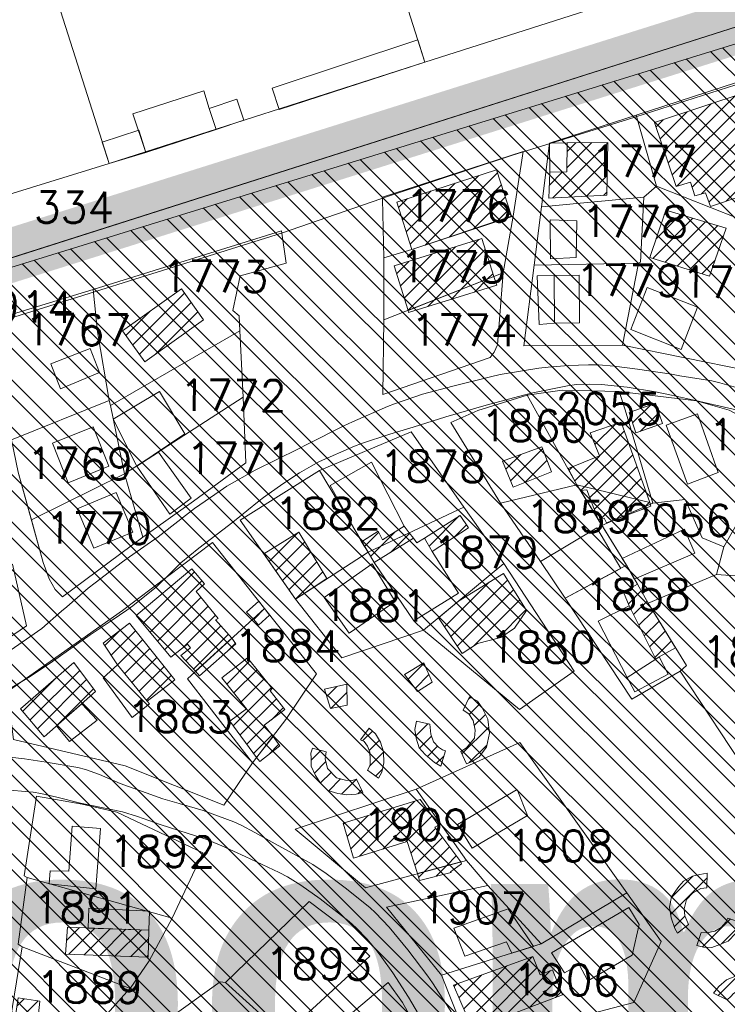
# Model space of a CAD drawing. Header units: metres. Extents: x 578835 to 593571, y 248557 to 255108.
# Tile 219 of 251: x 589873 to 589952, y 254266 to 254376. Entities that reach past the tile are written whole.
import ezdxf

# ---------------------------------------------------------------- set-up
doc = ezdxf.new("R2010")
doc.units = ezdxf.units.M
doc.linetypes.add('CACHEX2', pattern=[0.75, 0.5, -0.25])
doc.linetypes.add('SOLID_LINE', pattern=[0])
for name, color, linetype, lineweight in [('Cad-BATIMENT_BATI_LEGER13', 7, 'SOLID_LINE', 0), ('Cad-BATIMENT_BATI_PRIVE12', 7, 'SOLID_LINE', 0), ('Cad-BATIMENT_BATI_PRIVE12_HACH', 7, 'SOLID_LINE', 0), ('Cad-PARCELLAIRE_PARCELLE1', 250, 'SOLID_LINE', 0), ('Cad-PARCELLAIRE_PARCELLE1_', 250, 'SOLID_LINE', 0), ('Cad-RESEAU_ROUT_LIMITE_DE_VOIE_P23', 8, 'SOLID_LINE', 0), ('Cad-TOPONYMIE_NUMERO_DE_PARCELL182', 250, 'SOLID_LINE', 0), ('PLU', 7, 'CACHEX2', 5), ('Zoom_Bâti hachures', 250, 'Continuous', 5)]:
    doc.layers.add(name, color=color, linetype=linetype, lineweight=lineweight)
doc.layers.add('PLU nom', color=7, linetype='Continuous')
doc.styles.get("Standard").update_dxf_attribs({"font": 'arialbd_0.ttf', "height": 50})
doc.styles.add('TEXTSTYLE_45_11', font='txt.shx', dxfattribs={"oblique": 50})

msp = doc.modelspace()

# ---------------------------------------------------------------- hatches: boundary and pattern name
at = {"layer": 'Cad-BATIMENT_BATI_PRIVE12_HACH', "ltscale": 0.4}
h = msp.add_hatch(dxfattribs=at)
h.set_pattern_fill('ANSI31', color=256, scale=0.4, style=0)
h.paths.add_polyline_path([(589957.47, 254357.87), (589954.04, 254368.17), (589943.7, 254364.73), (589946.11, 254357.58), (589947.72, 254358.05), (589948.18, 254356.53), (589949.39, 254356.85), (589949.93, 254355.34)])
h = msp.add_hatch(dxfattribs=at)
h.set_pattern_fill('ANSI31', color=256, scale=0.4, style=0)
h.paths.add_polyline_path([(589938.37, 254356.59), (589938.45, 254362.5), (589933.92, 254362.45), (589933.86, 254359.21), (589931.97, 254359.17), (589931.88, 254356.27)])
h = msp.add_hatch(dxfattribs=at)
h.set_pattern_fill('ANSI31', color=256, scale=0.4, style=0)
h.paths.add_polyline_path([(589914.86, 254355.83), (589916.55, 254350.51), (589927.69, 254354.24), (589926.01, 254359.45)])
h = msp.add_hatch(dxfattribs=at)
h.set_pattern_fill('ANSI31', color=256, scale=0.4, style=0)
h.paths.add_polyline_path([(589949.85, 254347.53), (589951.7, 254352.92), (589944.94, 254354.91), (589943.15, 254349.63)])
h = msp.add_hatch(dxfattribs=at)
h.set_pattern_fill('ANSI31', color=256, scale=0.4, style=0)
h.paths.add_polyline_path([(589925.7, 254347.49), (589924.36, 254351.73), (589914.56, 254348.67), (589916.14, 254343.67)])
h = msp.add_hatch(dxfattribs=at)
h.set_pattern_fill('ANSI31', color=256, scale=0.4, style=0)
h.paths.add_polyline_path([(589926.04, 254346.51), (589925.7, 254347.49), (589916.14, 254343.67), (589916.16, 254343.45)])
h = msp.add_hatch(dxfattribs=at)
h.set_pattern_fill('ANSI31', color=256, scale=0.4, style=0)
h.paths.add_polyline_path([(589886.7, 254337.96), (589893.23, 254342.63), (589890.79, 254346.11), (589884.19, 254341.42)])
h = msp.add_hatch(dxfattribs=at)
h.set_pattern_fill('ANSI31', color=256, scale=0.4, style=0)
h.paths.add_polyline_path([(589940.84, 254332.27), (589941.61, 254329.99), (589944.57, 254331.03), (589943.8, 254333.3)])
h = msp.add_hatch(dxfattribs=at)
h.set_pattern_fill('ANSI31', color=256, scale=0.4, style=0)
h.paths.add_polyline_path([(589935, 254324.19), (589943.17, 254322.21), (589939.94, 254331.19), (589936.49, 254330.01), (589937.54, 254327.42), (589934.03, 254326.01)])
h = msp.add_hatch(dxfattribs=at)
h.set_pattern_fill('ANSI31', color=256, scale=0.4, style=0)
h.paths.add_polyline_path([(589932.17, 254325.63), (589931.1, 254328.44), (589926.7, 254326.84), (589927.86, 254323.93)])
h = msp.add_hatch(dxfattribs=at)
h.set_pattern_fill('ANSI31', color=256, scale=0.4, style=0)
h.paths.add_polyline_path([(589943.28, 254321.78), (589943.17, 254322.21), (589935, 254324.19), (589935.39, 254323.56), (589936.13, 254323.63), (589937.4, 254320.28), (589938.05, 254320.44), (589938.33, 254319.91)])
h = msp.add_hatch(dxfattribs=at)
h.set_pattern_fill('ANSI31', color=256, scale=0.4, style=0)
h.paths.add_polyline_path([(589917.96, 254318.19), (589918.83, 254316.7), (589922.89, 254319.38), (589921.95, 254320.76)])
h = msp.add_hatch(dxfattribs=at)
h.set_pattern_fill('ANSI31', color=256, scale=0.4, style=0)
h.paths.add_polyline_path([(589911.66, 254316.65), (589916.26, 254318.82), (589915.7, 254319.56), (589913.27, 254318.02), (589912.78, 254318.98), (589910.91, 254317.81)])
h = msp.add_hatch(dxfattribs=at)
h.set_pattern_fill('ANSI31', color=256, scale=0.4, style=0)
h.paths.add_polyline_path([(589903.89, 254318.89), (589899.98, 254316.45), (589903.53, 254311.39), (589907.05, 254313.7)])
h = msp.add_hatch(dxfattribs=at)
h.set_pattern_fill('ANSI31', color=256, scale=0.4, style=0)
h.paths.add_polyline_path([(589912.34, 254315.48), (589916.73, 254318.19), (589916.26, 254318.82), (589911.66, 254316.65)])
h = msp.add_hatch(dxfattribs=at)
h.set_pattern_fill('ANSI31', color=256, scale=0.4, style=0)
h.paths.add_polyline_path([(589892.35, 254303.32), (589896.41, 254307.01), (589894.59, 254309.08), (589894.9, 254309.22), (589892.41, 254312.24), (589893.34, 254313.1), (589891.95, 254314.77), (589885.72, 254309.56), (589889.58, 254304.87), (589891.44, 254306.36), (589891.8, 254305.94), (589890.72, 254305.07)])
h = msp.add_hatch(dxfattribs=at)
h.set_pattern_fill('ANSI31', color=256, scale=0.4, style=0)
h.paths.add_polyline_path([(589929.36, 254310.12), (589926.78, 254314.25), (589921.77, 254311.15), (589919.53, 254309.29), (589922.18, 254305.28), (589923.9, 254306.43), (589926.48, 254307.09), (589928.04, 254308.12)])
h = msp.add_hatch(dxfattribs=at)
h.set_pattern_fill('ANSI31', color=256, scale=0.4, style=0)
h.paths.add_polyline_path([(589946.02, 254305.95), (589942.97, 254310.94), (589941.79, 254313.06), (589940.22, 254312.16), (589940.85, 254310.65), (589943.83, 254304.65), (589944.22, 254304.91)])
h = msp.add_hatch(dxfattribs=at)
h.set_pattern_fill('ANSI31', color=256, scale=0.4, style=0)
h.paths.add_polyline_path([(589884.97, 254308.71), (589882.03, 254306.46), (589883.64, 254304.03), (589886.95, 254299.96), (589890.04, 254302.34)])
h = msp.add_hatch(dxfattribs=at)
h.set_pattern_fill('ANSI31', color=256, scale=0.4, style=0)
h.paths.add_polyline_path([(589892.35, 254303.32), (589892.81, 254302.79), (589896.87, 254306.37), (589896.41, 254307.01)])
h = msp.add_hatch(dxfattribs=at)
h.set_pattern_fill('ANSI31', color=256, scale=0.4, style=0)
h.paths.add_polyline_path([(589899.18, 254293.64), (589901.05, 254296.02), (589900.03, 254297.28), (589902.35, 254299.03), (589900.69, 254301.12), (589900.92, 254301.37), (589898.16, 254304.81), (589895.3, 254302.57), (589898.07, 254299.11), (589896.2, 254297.73)])
h = msp.add_hatch(dxfattribs=at)
h.set_pattern_fill('ANSI31', color=256, scale=0.4, style=0)
h.paths.add_polyline_path([(589878.75, 254304.29), (589872.76, 254299.1), (589875.41, 254295.98), (589881.17, 254301.03)])
h = msp.add_hatch(dxfattribs=at)
h.set_pattern_fill('ANSI31', color=256, scale=0.4, style=0)
h.paths.add_polyline_path([(589917.9, 254304.25), (589915.71, 254302.95), (589917.18, 254301.06), (589918.82, 254302.1)])
h = msp.add_hatch(dxfattribs=at)
h.set_pattern_fill('ANSI31', color=256, scale=0.4, style=0)
h.paths.add_polyline_path([(589909.32, 254299.51), (589909.29, 254301.85), (589906.78, 254301.31), (589907.45, 254299.13)])
h = msp.add_hatch(dxfattribs=at)
h.set_pattern_fill('ANSI31', color=256, scale=0.4, style=0)
h.paths.add_polyline_path([(589923, 254300.44), (589922.3, 254298.94), (589922.92, 254298.54), (589923.39, 254297.81), (589923.64, 254296.71), (589923.56, 254295.81), (589922.66, 254294.73), (589922.03, 254294.34), (589922.65, 254292.94), (589923.28, 254293.22), (589924.06, 254293.73), (589924.88, 254294.8), (589925.24, 254296.4), (589925.03, 254297.94), (589924.42, 254299.22), (589923.87, 254299.96)])
h = msp.add_hatch(dxfattribs=at)
h.set_pattern_fill('ANSI31', color=256, scale=0.4, style=0)
h.paths.add_polyline_path([(589918.56, 254297.39), (589917.06, 254297.71), (589916.88, 254296.81), (589917.04, 254295.82), (589917.38, 254294.73), (589918.03, 254294), (589919.09, 254293.09), (589919.78, 254292.7), (589920.3, 254294.42), (589919.96, 254294.5), (589919.52, 254294.8), (589918.98, 254295.42), (589918.65, 254296.28)])
h = msp.add_hatch(dxfattribs=at)
h.set_pattern_fill('ANSI31', color=256, scale=0.4, style=0)
h.paths.add_polyline_path([(589899.18, 254293.64), (589899.55, 254293.22), (589901.79, 254294.97), (589901.05, 254296.02)])
h = msp.add_hatch(dxfattribs=at)
h.set_pattern_fill('ANSI31', color=256, scale=0.4, style=0)
h.paths.add_polyline_path([(589911.77, 254296.93), (589910.8, 254295.62), (589911.23, 254295.44), (589911.6, 254294.91), (589911.83, 254294.26), (589911.89, 254293.49), (589911.87, 254292.81), (589911.58, 254292.23), (589912.81, 254291.34), (589913.17, 254292.03), (589913.4, 254293.06), (589913.38, 254294.28), (589913.05, 254295.37), (589912.47, 254296.32)])
h = msp.add_hatch(dxfattribs=at)
h.set_pattern_fill('ANSI31', color=256, scale=0.4, style=0)
h.paths.add_polyline_path([(589906.96, 254294.29), (589905.44, 254294.72), (589905.24, 254294.15), (589905.29, 254293.6), (589905.28, 254292.7), (589905.78, 254291.63), (589906.34, 254290.79), (589907.16, 254289.96), (589908.26, 254289.62), (589909.26, 254289.47), (589910.33, 254289.56), (589911.06, 254289.74), (589910.35, 254291.24), (589909.87, 254291.08), (589909.12, 254291.14), (589908.11, 254291.38), (589907.11, 254292.42), (589906.86, 254293.51)])
h = msp.add_hatch(dxfattribs=at)
h.set_pattern_fill('ANSI31', color=256, scale=0.4, style=0)
h.paths.add_polyline_path([(589917.46, 254288.94), (589908.87, 254286.32), (589910.03, 254282.4), (589916.04, 254284.25), (589917.17, 254280.66), (589922.01, 254281.97), (589919.13, 254285.85), (589919.52, 254286.1)])
h = msp.add_hatch(dxfattribs=at)
h.set_pattern_fill('ANSI31', color=256, scale=0.4, style=0)
h.paths.add_polyline_path([(589922.01, 254281.97), (589917.17, 254280.66), (589917.4, 254279.9), (589920.96, 254280.77), (589920.87, 254280.87), (589922.11, 254281.76)])
h = msp.add_hatch(dxfattribs=at)
h.set_pattern_fill('ANSI31', color=256, scale=0.4, style=0)
h.paths.add_polyline_path([(589946.25, 254273.98), (589947.49, 254274.98), (589947.29, 254275.41), (589947.07, 254275.95), (589947.01, 254276.72), (589947.26, 254277.75), (589947.94, 254278.47), (589948.88, 254279), (589949.53, 254279.06), (589949.56, 254280.73), (589948.75, 254280.55), (589947.94, 254280.36), (589946.91, 254279.83), (589946.39, 254279.23), (589945.58, 254278.05), (589945.35, 254276.91), (589945.54, 254275.7), (589945.97, 254274.51)])
h = msp.add_hatch(dxfattribs=at)
h.set_pattern_fill('ANSI31', color=256, scale=0.4, style=0)
h.paths.add_polyline_path([(589953.49, 254275.15), (589951.88, 254275.69), (589951.67, 254275.22), (589951.14, 254274.62), (589950.43, 254274.22), (589949.54, 254274.04), (589948.89, 254274.09), (589948.43, 254272.61), (589949.18, 254272.44), (589950.09, 254272.41), (589950.98, 254272.71), (589951.93, 254273.12), (589952.77, 254273.98)])
h = msp.add_hatch(dxfattribs=at)
h.set_pattern_fill('ANSI31', color=256, scale=0.4, style=0)
h.paths.add_polyline_path([(589887.05, 254271.32), (589887.14, 254274.34), (589878.04, 254274.68), (589877.8, 254271.65)])
h = msp.add_hatch(dxfattribs=at)
h.set_pattern_fill('ANSI31', color=256, scale=0.4, style=0)
h.paths.add_polyline_path([(589921.19, 254268.19), (589923.34, 254263.24), (589933.41, 254267.1), (589932.26, 254269.9), (589930.91, 254269.34), (589930.07, 254271.39)])
h = msp.add_hatch(dxfattribs=at)
h.set_pattern_fill('ANSI31', color=256, scale=0.4, style=0)
h.paths.add_polyline_path([(589950.28, 254267.3), (589951.82, 254266.54), (589952.21, 254266.91), (589952.51, 254267.26), (589953.22, 254267.66), (589953.96, 254267.72), (589954.61, 254267.67), (589955.13, 254267.38), (589955.92, 254268.78), (589955.4, 254269.07), (589954.56, 254269.33), (589953.81, 254269.38), (589952.76, 254269.18), (589951.72, 254268.76), (589950.88, 254268.01)])
h = msp.add_hatch(dxfattribs=at)
h.set_pattern_fill('ANSI31', color=256, scale=0.4, style=0)
h.paths.add_polyline_path([(589873.73, 254257.38), (589874.54, 254262.46), (589874.95, 254266.39), (589872.53, 254266.75), (589871.16, 254257.6)])
at = {"layer": 'Zoom_Bâti hachures', "ltscale": 0.4}
h = msp.add_hatch(dxfattribs=at)
h.set_pattern_fill('ANSI32', color=256, scale=10, angle=90, style=0)
h.set_pattern_definition([(135, (0, 0), (-2.65165043, -2.65165043), []), (135, (1e-16, 1.7678), (-2.65165043, -2.65165043), [])])
h.paths.add_polyline_path([(589628.44, 254270.29), (589649.4, 254173.5), (589681.19, 254075.98), (590061.99, 254205.28), (590036.7, 254291.24), (590120.52, 254319.41), (590090.89, 254416.21), (589637.11, 254276.07)])

# ---------------------------------------------------------------- linework, layer by layer
at = {"layer": 'Cad-BATIMENT_BATI_LEGER13'}
for points in [[(589901.71, 254366.2), (589918, 254371.48), (589917.21, 254373.98), (589900.93, 254368.59), (589901.71, 254366.2), (589901.71, 254366.2)], [(589901.71, 254366.2), (589918, 254371.48), (589917.21, 254373.98), (589900.93, 254368.59), (589901.71, 254366.2), (589901.71, 254366.2)], [(589894.65, 254363.93), (589893.87, 254366.31), (589893.29, 254368.27), (589885.35, 254365.71), (589886.78, 254361.38), (589894.65, 254363.93), (589894.65, 254363.93)], [(589894.65, 254363.93), (589893.87, 254366.31), (589893.29, 254368.27), (589885.35, 254365.71), (589886.78, 254361.38), (589894.65, 254363.93), (589894.65, 254363.93)], [(589897.77, 254364.98), (589896.99, 254367.36), (589893.87, 254366.31), (589894.65, 254363.93), (589897.77, 254364.98), (589897.77, 254364.98)], [(589897.77, 254364.98), (589896.99, 254367.36), (589893.87, 254366.31), (589894.65, 254363.93), (589897.77, 254364.98), (589897.77, 254364.98)], [(589886.78, 254361.38), (589886, 254363.87), (589881.91, 254362.52), (589882.68, 254360.13), (589886.78, 254361.38), (589886.78, 254361.38)], [(589886.78, 254361.38), (589886, 254363.87), (589881.91, 254362.52), (589882.68, 254360.13), (589886.78, 254361.38), (589886.78, 254361.38)], [(589933.86, 254359.21), (589933.92, 254362.45), (589931.94, 254362.4), (589931.97, 254359.17), (589933.86, 254359.21), (589933.86, 254359.21)], [(589933.86, 254359.21), (589933.92, 254362.45), (589931.94, 254362.4), (589931.97, 254359.17), (589933.86, 254359.21), (589933.86, 254359.21)], [(589932.05, 254349.48), (589934.92, 254349.61), (589934.98, 254353.74), (589932.01, 254353.82), (589932.05, 254349.48), (589932.05, 254349.48)], [(589932.05, 254349.48), (589934.92, 254349.61), (589934.98, 254353.74), (589932.01, 254353.82), (589932.05, 254349.48), (589932.05, 254349.48)], [(589932.49, 254342.27), (589932.45, 254347.61), (589930.56, 254347.57), (589930.77, 254342.12), (589932.49, 254342.27), (589932.49, 254342.27)], [(589932.49, 254342.27), (589932.45, 254347.61), (589930.56, 254347.57), (589930.77, 254342.12), (589932.49, 254342.27), (589932.49, 254342.27)], [(589935.29, 254342.29), (589935.25, 254347.63), (589932.45, 254347.61), (589932.49, 254342.27), (589935.29, 254342.29), (589935.29, 254342.29)], [(589935.29, 254342.29), (589935.25, 254347.63), (589932.45, 254347.61), (589932.49, 254342.27), (589935.29, 254342.29), (589935.29, 254342.29)], [(589946.66, 254339.34), (589948.49, 254344.07), (589942.87, 254346.27), (589941.04, 254341.55), (589946.66, 254339.34), (589946.66, 254339.34)], [(589946.66, 254339.34), (589948.49, 254344.07), (589942.87, 254346.27), (589941.04, 254341.55), (589946.66, 254339.34), (589946.66, 254339.34)], [(589881.62, 254336.75), (589880.56, 254339.45), (589876.17, 254337.73), (589877.24, 254334.92), (589881.62, 254336.75), (589881.62, 254336.75)], [(589881.62, 254336.75), (589880.56, 254339.45), (589876.17, 254337.73), (589877.24, 254334.92), (589881.62, 254336.75), (589881.62, 254336.75)], [(589891.17, 254329.87), (589888.31, 254334.63), (589883.13, 254331.52), (589885.79, 254326.28), (589891.17, 254329.87), (589891.17, 254329.87)], [(589891.17, 254329.87), (589888.31, 254334.63), (589883.13, 254331.52), (589885.79, 254326.28), (589891.17, 254329.87), (589891.17, 254329.87)], [(589950.8, 254325.54), (589948.51, 254332.14), (589944.99, 254330.84), (589947.36, 254324.24), (589950.8, 254325.54), (589950.8, 254325.54)], [(589950.8, 254325.54), (589948.51, 254332.14), (589944.99, 254330.84), (589947.36, 254324.24), (589950.8, 254325.54), (589950.8, 254325.54)], [(589876.35, 254328.83), (589878.12, 254324.41), (589882.67, 254326.25), (589880.89, 254330.67), (589876.35, 254328.83), (589876.35, 254328.83)], [(589876.35, 254328.83), (589878.12, 254324.41), (589882.67, 254326.25), (589880.89, 254330.67), (589876.35, 254328.83), (589876.35, 254328.83)], [(589888.22, 254327.82), (589885.79, 254326.28), (589889.46, 254320.91), (589891.87, 254322.67), (589888.22, 254327.82), (589888.22, 254327.82)], [(589888.22, 254327.82), (589885.79, 254326.28), (589889.46, 254320.91), (589891.87, 254322.67), (589888.22, 254327.82), (589888.22, 254327.82)], [(589915.7, 254319.56), (589912.05, 254326.72), (589907.4, 254324.09), (589910.91, 254317.81), (589911.14, 254317.94), (589912.78, 254318.98), (589913.27, 254318.02), (589915.7, 254319.56), (589915.7, 254319.56)], [(589915.7, 254319.56), (589912.05, 254326.72), (589907.4, 254324.09), (589910.91, 254317.81), (589911.14, 254317.94), (589912.78, 254318.98), (589913.27, 254318.02), (589915.7, 254319.56), (589915.7, 254319.56)], [(589885.35, 254318.89), (589883.49, 254323.31), (589879.12, 254321.48), (589880.97, 254317.07), (589885.35, 254318.89), (589885.35, 254318.89)], [(589885.35, 254318.89), (589883.49, 254323.31), (589879.12, 254321.48), (589880.97, 254317.07), (589885.35, 254318.89), (589885.35, 254318.89)], [(589933.69, 254311.49), (589939.92, 254314.8), (589937.23, 254319.37), (589930.95, 254315.61), (589933.69, 254311.49), (589933.69, 254311.49)], [(589933.69, 254311.49), (589939.92, 254314.8), (589937.23, 254319.37), (589930.95, 254315.61), (589933.69, 254311.49), (589933.69, 254311.49)], [(589948.18, 254316.51), (589947.05, 254319.2), (589940.07, 254315.93), (589940.54, 254315.19), (589941.42, 254313.6), (589948.18, 254316.51), (589948.18, 254316.51)], [(589948.18, 254316.51), (589947.05, 254319.2), (589940.07, 254315.93), (589940.54, 254315.19), (589941.42, 254313.6), (589948.18, 254316.51), (589948.18, 254316.51)], [(589916.73, 254318.19), (589912.34, 254315.48), (589916.76, 254308.94), (589921.78, 254312.04), (589918.83, 254316.7), (589917.96, 254318.19), (589917.1, 254317.67), (589916.73, 254318.19), (589916.73, 254318.19)], [(589916.73, 254318.19), (589912.34, 254315.48), (589916.76, 254308.94), (589921.78, 254312.04), (589918.83, 254316.7), (589917.96, 254318.19), (589917.1, 254317.67), (589916.73, 254318.19), (589916.73, 254318.19)], [(589914.68, 254311.11), (589912.1, 254315.35), (589906.73, 254311.55), (589909.55, 254307.56), (589914.68, 254311.11), (589914.68, 254311.11)], [(589914.68, 254311.11), (589912.1, 254315.35), (589906.73, 254311.55), (589909.55, 254307.56), (589914.68, 254311.11), (589914.68, 254311.11)], [(589898.87, 254309.1), (589900.08, 254310.32), (589899.43, 254311.16), (589898.05, 254309.93), (589898.87, 254309.1), (589898.87, 254309.1)], [(589898.87, 254309.1), (589900.08, 254310.32), (589899.43, 254311.16), (589898.05, 254309.93), (589898.87, 254309.1), (589898.87, 254309.1)], [(589900.63, 254309.59), (589900.08, 254310.32), (589898.87, 254309.1), (589899.41, 254308.48), (589900.63, 254309.59), (589900.63, 254309.59)], [(589900.63, 254309.59), (589900.08, 254310.32), (589898.87, 254309.1), (589899.41, 254308.48), (589900.63, 254309.59), (589900.63, 254309.59)], [(589943.83, 254304.65), (589940.85, 254310.65), (589937.37, 254308.91), (589940.62, 254302.6), (589943.83, 254304.65), (589943.83, 254304.65)], [(589943.83, 254304.65), (589940.85, 254310.65), (589937.37, 254308.91), (589940.62, 254302.6), (589943.83, 254304.65), (589943.83, 254304.65)], [(589941.5, 254301.01), (589945.2, 254302.99), (589944.22, 254304.91), (589943.83, 254304.65), (589940.62, 254302.6), (589941.5, 254301.01), (589941.5, 254301.01)], [(589941.5, 254301.01), (589945.2, 254302.99), (589944.22, 254304.91), (589943.83, 254304.65), (589940.62, 254302.6), (589941.5, 254301.01), (589941.5, 254301.01)], [(589886.95, 254299.96), (589883.64, 254304.03), (589882.03, 254302.56), (589885.28, 254298.15), (589887.22, 254299.65), (589886.95, 254299.96), (589886.95, 254299.96)], [(589886.95, 254299.96), (589883.64, 254304.03), (589882.03, 254302.56), (589885.28, 254298.15), (589887.22, 254299.65), (589886.95, 254299.96), (589886.95, 254299.96)], [(589878.26, 254295.44), (589881.36, 254297.82), (589879.64, 254299.68), (589876.8, 254297.21), (589878.26, 254295.44), (589878.26, 254295.44)], [(589878.26, 254295.44), (589881.36, 254297.82), (589879.64, 254299.68), (589876.8, 254297.21), (589878.26, 254295.44), (589878.26, 254295.44)], [(589923.28, 254283.52), (589929.48, 254287.17), (589928.33, 254290.08), (589921.65, 254286.17), (589923.28, 254283.52), (589923.28, 254283.52)], [(589923.28, 254283.52), (589929.48, 254287.17), (589928.33, 254290.08), (589921.65, 254286.17), (589923.28, 254283.52), (589923.28, 254283.52)], [(589881.22, 254278.97), (589881.72, 254285.7), (589878.57, 254285.99), (589878.17, 254280.93), (589876.1, 254280.99), (589875.98, 254279.52), (589881.22, 254278.97), (589881.22, 254278.97)], [(589881.22, 254278.97), (589881.72, 254285.7), (589878.57, 254285.99), (589878.17, 254280.93), (589876.1, 254280.99), (589875.98, 254279.52), (589881.22, 254278.97), (589881.22, 254278.97)], [(589887.14, 254274.34), (589887.2, 254276.46), (589887.2, 254276.46), (589880.42, 254276.78), (589880.35, 254274.54), (589887.14, 254274.34), (589887.14, 254274.34)], [(589887.14, 254274.34), (589887.2, 254276.46), (589887.2, 254276.46), (589880.42, 254276.78), (589880.35, 254274.54), (589887.14, 254274.34), (589887.14, 254274.34)], [(589921.24, 254274.54), (589922.48, 254271.42), (589927.13, 254273.03), (589927.73, 254271.75), (589930.14, 254272.51), (589929.58, 254273.35), (589929.58, 254273.35), (589927.31, 254276.73), (589921.24, 254274.54), (589921.24, 254274.54)], [(589921.24, 254274.54), (589922.48, 254271.42), (589927.13, 254273.03), (589927.73, 254271.75), (589930.14, 254272.51), (589929.58, 254273.35), (589929.58, 254273.35), (589927.31, 254276.73), (589921.24, 254274.54), (589921.24, 254274.54)], [(589941.19, 254271.54), (589941.97, 254274.96), (589940.82, 254276.86), (589932.18, 254271.79), (589933.6, 254269.56), (589935.25, 254270.49), (589936.24, 254268.68), (589941.19, 254271.54), (589941.19, 254271.54)], [(589941.19, 254271.54), (589941.97, 254274.96), (589940.82, 254276.86), (589932.18, 254271.79), (589933.6, 254269.56), (589935.25, 254270.49), (589936.24, 254268.68), (589941.19, 254271.54), (589941.19, 254271.54)]]:
    msp.add_lwpolyline(points, close=True, dxfattribs=at)
at = {"layer": 'Cad-BATIMENT_BATI_PRIVE12'}
for points in [[(589957.47, 254357.87), (589954.04, 254368.17), (589943.7, 254364.73), (589946.11, 254357.58), (589947.72, 254358.05), (589948.18, 254356.53), (589949.39, 254356.85), (589949.93, 254355.34), (589957.47, 254357.87), (589957.47, 254357.87)], [(589938.37, 254356.59), (589938.45, 254362.5), (589933.92, 254362.45), (589933.86, 254359.21), (589931.97, 254359.17), (589931.88, 254356.27), (589938.37, 254356.59), (589938.37, 254356.59)], [(589914.86, 254355.83), (589916.55, 254350.51), (589927.69, 254354.24), (589926.01, 254359.45), (589914.86, 254355.83), (589914.86, 254355.83)], [(589949.85, 254347.53), (589951.7, 254352.92), (589944.94, 254354.91), (589943.15, 254349.63), (589949.85, 254347.53), (589949.85, 254347.53)], [(589925.7, 254347.49), (589924.36, 254351.73), (589914.56, 254348.67), (589916.14, 254343.67), (589925.7, 254347.49), (589925.7, 254347.49)], [(589926.04, 254346.51), (589925.7, 254347.49), (589916.14, 254343.67), (589916.16, 254343.45), (589926.04, 254346.51), (589926.04, 254346.51)], [(589886.7, 254337.96), (589893.23, 254342.63), (589890.79, 254346.11), (589884.19, 254341.42), (589886.7, 254337.96), (589886.7, 254337.96)], [(589940.84, 254332.27), (589941.61, 254329.99), (589944.57, 254331.03), (589943.8, 254333.3), (589940.84, 254332.27), (589940.84, 254332.27)], [(589935, 254324.19), (589943.17, 254322.21), (589939.94, 254331.19), (589936.49, 254330.01), (589937.54, 254327.42), (589934.03, 254326.01), (589935, 254324.19), (589935, 254324.19)], [(589932.17, 254325.63), (589931.1, 254328.44), (589926.7, 254326.84), (589927.86, 254323.93), (589932.17, 254325.63), (589932.17, 254325.63)], [(589943.28, 254321.78), (589943.17, 254322.21), (589935, 254324.19), (589935.39, 254323.56), (589936.13, 254323.63), (589937.4, 254320.28), (589938.05, 254320.44), (589938.33, 254319.91), (589943.28, 254321.78), (589943.28, 254321.78)], [(589917.96, 254318.19), (589918.83, 254316.7), (589922.89, 254319.38), (589921.95, 254320.76), (589917.96, 254318.19), (589917.96, 254318.19)], [(589911.66, 254316.65), (589916.26, 254318.82), (589915.7, 254319.56), (589913.27, 254318.02), (589912.78, 254318.98), (589910.91, 254317.81), (589911.66, 254316.65), (589911.66, 254316.65)], [(589903.89, 254318.89), (589899.98, 254316.45), (589903.53, 254311.39), (589907.05, 254313.7), (589903.89, 254318.89), (589903.89, 254318.89)], [(589912.34, 254315.48), (589916.73, 254318.19), (589916.26, 254318.82), (589911.66, 254316.65), (589912.34, 254315.48), (589912.34, 254315.48)], [(589892.35, 254303.32), (589896.41, 254307.01), (589894.59, 254309.08), (589894.9, 254309.22), (589892.41, 254312.24), (589893.34, 254313.1), (589891.95, 254314.77), (589885.72, 254309.56), (589889.58, 254304.87), (589891.44, 254306.36), (589891.8, 254305.94), (589890.72, 254305.07), (589892.35, 254303.32), (589892.35, 254303.32)], [(589929.36, 254310.12), (589926.78, 254314.25), (589921.77, 254311.15), (589919.53, 254309.29), (589922.18, 254305.28), (589923.9, 254306.43), (589926.48, 254307.09), (589928.04, 254308.12), (589929.36, 254310.12), (589929.36, 254310.12)], [(589946.02, 254305.95), (589942.97, 254310.94), (589941.79, 254313.06), (589940.22, 254312.16), (589940.85, 254310.65), (589943.83, 254304.65), (589944.22, 254304.91), (589946.02, 254305.95), (589946.02, 254305.95)], [(589884.97, 254308.71), (589884.97, 254308.71), (589882.03, 254306.46), (589883.64, 254304.03), (589886.95, 254299.96), (589890.04, 254302.34), (589884.97, 254308.71), (589884.97, 254308.71)], [(589892.35, 254303.32), (589892.81, 254302.79), (589896.87, 254306.37), (589896.41, 254307.01), (589892.35, 254303.32), (589892.35, 254303.32)], [(589899.18, 254293.64), (589901.05, 254296.02), (589900.03, 254297.28), (589902.35, 254299.03), (589900.69, 254301.12), (589900.92, 254301.37), (589898.16, 254304.81), (589895.3, 254302.57), (589898.07, 254299.11), (589896.2, 254297.73), (589899.18, 254293.64), (589899.18, 254293.64)], [(589878.75, 254304.29), (589878.75, 254304.29), (589872.76, 254299.1), (589875.41, 254295.98), (589881.17, 254301.03), (589878.75, 254304.29), (589878.75, 254304.29)], [(589917.9, 254304.25), (589915.71, 254302.95), (589917.18, 254301.06), (589918.82, 254302.1), (589917.9, 254304.25), (589917.9, 254304.25)], [(589909.32, 254299.51), (589909.29, 254301.85), (589906.78, 254301.31), (589907.45, 254299.13), (589909.32, 254299.51), (589909.32, 254299.51)], [(589923, 254300.44), (589922.3, 254298.94), (589922.92, 254298.54), (589923.39, 254297.81), (589923.64, 254296.71), (589923.56, 254295.81), (589922.66, 254294.73), (589922.03, 254294.34), (589922.65, 254292.94), (589923.28, 254293.22), (589924.06, 254293.73), (589924.88, 254294.8), (589925.24, 254296.4), (589925.03, 254297.94), (589924.42, 254299.22), (589923.87, 254299.96), (589923, 254300.44), (589923, 254300.44)], [(589918.56, 254297.39), (589917.06, 254297.71), (589916.88, 254296.81), (589917.04, 254295.82), (589917.38, 254294.73), (589918.03, 254294), (589919.09, 254293.09), (589919.78, 254292.7), (589920.3, 254294.42), (589919.96, 254294.5), (589919.52, 254294.8), (589918.98, 254295.42), (589918.65, 254296.28), (589918.56, 254297.39), (589918.56, 254297.39)], [(589899.18, 254293.64), (589899.55, 254293.22), (589901.79, 254294.97), (589901.05, 254296.02), (589899.18, 254293.64), (589899.18, 254293.64)], [(589911.77, 254296.93), (589910.8, 254295.62), (589911.23, 254295.44), (589911.6, 254294.91), (589911.83, 254294.26), (589911.89, 254293.49), (589911.87, 254292.81), (589911.58, 254292.23), (589912.81, 254291.34), (589913.17, 254292.03), (589913.4, 254293.06), (589913.38, 254294.28), (589913.05, 254295.37), (589912.47, 254296.32), (589911.77, 254296.93), (589911.77, 254296.93)], [(589906.96, 254294.29), (589905.44, 254294.72), (589905.24, 254294.15), (589905.29, 254293.6), (589905.28, 254292.7), (589905.78, 254291.63), (589906.34, 254290.79), (589907.16, 254289.96), (589908.26, 254289.62), (589909.26, 254289.47), (589910.33, 254289.56), (589911.06, 254289.74), (589910.35, 254291.24), (589909.87, 254291.08), (589909.12, 254291.14), (589908.11, 254291.38), (589907.11, 254292.42), (589906.86, 254293.51), (589906.96, 254294.29), (589906.96, 254294.29)], [(589917.46, 254288.94), (589908.87, 254286.32), (589910.03, 254282.4), (589916.04, 254284.25), (589917.17, 254280.66), (589922.01, 254281.97), (589922.01, 254281.97), (589922.01, 254281.97), (589919.13, 254285.85), (589919.52, 254286.1), (589917.46, 254288.94), (589917.46, 254288.94)], [(589922.01, 254281.97), (589917.17, 254280.66), (589917.4, 254279.9), (589917.4, 254279.9), (589917.4, 254279.9), (589917.4, 254279.9), (589920.96, 254280.77), (589920.96, 254280.77), (589920.87, 254280.87), (589922.11, 254281.76), (589922.01, 254281.97), (589922.01, 254281.97)], [(589946.25, 254273.98), (589947.49, 254274.98), (589947.29, 254275.41), (589947.07, 254275.95), (589947.01, 254276.72), (589947.26, 254277.75), (589947.94, 254278.47), (589948.88, 254279), (589949.53, 254279.06), (589949.56, 254280.73), (589948.75, 254280.55), (589947.94, 254280.36), (589946.91, 254279.83), (589946.39, 254279.23), (589945.58, 254278.05), (589945.35, 254276.91), (589945.54, 254275.7), (589945.97, 254274.51), (589946.25, 254273.98), (589946.25, 254273.98)], [(589953.49, 254275.15), (589951.88, 254275.69), (589951.67, 254275.22), (589951.14, 254274.62), (589950.43, 254274.22), (589949.54, 254274.04), (589948.89, 254274.09), (589948.43, 254272.61), (589949.18, 254272.44), (589950.09, 254272.41), (589950.98, 254272.71), (589951.93, 254273.12), (589952.77, 254273.98), (589953.49, 254275.15), (589953.49, 254275.15)], [(589887.05, 254271.32), (589887.14, 254274.34), (589878.04, 254274.68), (589877.8, 254271.65), (589887.05, 254271.32), (589887.05, 254271.32)], [(589921.19, 254268.19), (589923.34, 254263.24), (589933.41, 254267.1), (589932.26, 254269.9), (589930.91, 254269.34), (589930.07, 254271.39), (589921.19, 254268.19), (589921.19, 254268.19)], [(589950.28, 254267.3), (589951.82, 254266.54), (589952.21, 254266.91), (589952.51, 254267.26), (589953.22, 254267.66), (589953.96, 254267.72), (589954.61, 254267.67), (589955.13, 254267.38), (589955.92, 254268.78), (589955.4, 254269.07), (589954.56, 254269.33), (589953.81, 254269.38), (589952.76, 254269.18), (589951.72, 254268.76), (589950.88, 254268.01), (589950.28, 254267.3), (589950.28, 254267.3)], [(589873.73, 254257.38), (589874.54, 254262.46), (589874.95, 254266.39), (589872.53, 254266.75), (589871.16, 254257.6), (589873.73, 254257.38), (589873.73, 254257.38)]]:
    msp.add_lwpolyline(points, close=True, dxfattribs=at)
at = {"layer": 'Cad-PARCELLAIRE_PARCELLE1'}
for points in [[(589949.69, 254381.62), (589929.91, 254441.15), (589898.73, 254432.72), (589900.25, 254427.28), (589918, 254371.48), (589949.69, 254381.62), (589949.69, 254381.62)], [(589900.25, 254427.28), (589864.75, 254416.36), (589882.68, 254360.13), (589918, 254371.48), (589900.25, 254427.28), (589900.25, 254427.28)], [(589847.43, 254349.24), (589882.68, 254360.13), (589864.75, 254416.36), (589829.38, 254405.8), (589837.56, 254379.29), (589847.43, 254349.24), (589847.43, 254349.24)], [(589955.99, 254352.84), (589959.68, 254356.05), (589963.56, 254360.84), (589969.71, 254368.04), (589971.39, 254370.52), (589970.37, 254374.9), (589941.65, 254365.56), (589943.89, 254357.62), (589955.99, 254352.84), (589955.99, 254352.84)], [(589931.06, 254355.3), (589942.5, 254356.38), (589943.89, 254357.62), (589941.65, 254365.56), (589931.94, 254362.4), (589931.06, 254355.3), (589931.06, 254355.3)], [(589927.86, 254354.25), (589928.98, 254361.48), (589913.25, 254356.36), (589913.27, 254356.14), (589913.41, 254349.58), (589916.55, 254350.51), (589927.86, 254354.25), (589927.86, 254354.25)], [(589940.12, 254339.79), (589941.89, 254348.97), (589942.13, 254349.1), (589942.5, 254356.38), (589943.89, 254357.62), (589955.99, 254352.84), (589954.04, 254336.96), (589940.12, 254339.79), (589940.12, 254339.79)], [(589930.21, 254348.77), (589941.89, 254348.97), (589942.13, 254349.1), (589942.5, 254356.38), (589931.06, 254355.3), (589930.21, 254348.77), (589930.21, 254348.77)], [(589926.74, 254347.91), (589927.86, 254354.25), (589916.55, 254350.51), (589913.41, 254349.58), (589913.42, 254342.66), (589926.74, 254347.91), (589926.74, 254347.91)], [(589897.29, 254341.41), (589882.83, 254333.06), (589882.7, 254333.61), (589881.39, 254341.3), (589880.91, 254346.05), (589901.95, 254352.62), (589902.5, 254348.99), (589897.35, 254347.55), (589896.52, 254343.69), (589897.23, 254343.08), (589897.29, 254341.41), (589897.29, 254341.41)], [(589940.12, 254339.79), (589941.89, 254348.97), (589930.21, 254348.77), (589929.08, 254339.75), (589940.12, 254339.79), (589940.12, 254339.79)], [(589913.42, 254342.66), (589913.3, 254334.3), (589925.32, 254338.43), (589925.76, 254339.02), (589926.11, 254339.84), (589926.74, 254347.91), (589913.42, 254342.66), (589913.42, 254342.66)], [(589880.91, 254346.05), (589868.29, 254342.2), (589871.78, 254329.23), (589882.7, 254333.61), (589881.39, 254341.3), (589880.91, 254346.05), (589880.91, 254346.05)], [(589897.67, 254333.98), (589884.39, 254325.39), (589882.83, 254333.06), (589897.29, 254341.41), (589897.67, 254333.98), (589897.67, 254333.98)], [(589939.73, 254334.63), (589933.37, 254334.76), (589929.46, 254334.21), (589935, 254324.19), (589935.39, 254323.56), (589937.78, 254319.64), (589943.51, 254322.13), (589940.4, 254332.57), (589939.73, 254334.63), (589939.73, 254334.63)], [(589943.51, 254322.13), (589947.1, 254322.54), (589949.02, 254318.25), (589951.42, 254317.22), (589955.44, 254324.26), (589957.8, 254329.47), (589952.02, 254332.55), (589948.39, 254333.57), (589939.73, 254334.63), (589940.4, 254332.57), (589943.51, 254322.13), (589943.51, 254322.13)], [(589871.78, 254329.23), (589872.5, 254325.61), (589874.02, 254320.27), (589884.39, 254325.39), (589882.83, 254333.06), (589882.7, 254333.61), (589871.78, 254329.23), (589871.78, 254329.23)], [(589886.46, 254318.32), (589892.14, 254322.36), (589897.96, 254326.64), (589897.67, 254333.98), (589884.39, 254325.39), (589886.46, 254318.32), (589886.46, 254318.32)], [(589929.46, 254334.21), (589923.92, 254332.51), (589920.91, 254331.15), (589926.45, 254322.14), (589935, 254324.19), (589929.46, 254334.21), (589929.46, 254334.21)], [(589922.37, 254321.68), (589916.46, 254330.1), (589906.2, 254325.78), (589911.66, 254316.65), (589922.37, 254321.68), (589922.37, 254321.68)], [(589906.2, 254325.78), (589897.35, 254320.24), (589903.53, 254311.39), (589911.66, 254316.65), (589906.2, 254325.78), (589906.2, 254325.78)], [(589874.02, 254320.27), (589875.33, 254315.48), (589875.99, 254313.64), (589876.66, 254312.47), (589877.47, 254311.65), (589886.46, 254318.32), (589884.39, 254325.39), (589874.02, 254320.27), (589874.02, 254320.27)], [(589926.45, 254322.14), (589935, 254324.19), (589935.39, 254323.56), (589940.54, 254315.19), (589933.69, 254311.49), (589930.95, 254315.61), (589926.45, 254322.14), (589926.45, 254322.14)], [(589940.54, 254315.19), (589935, 254324.19), (589935.39, 254323.56), (589937.78, 254319.64), (589943.51, 254322.13), (589947.1, 254322.54), (589949.02, 254318.25), (589951.42, 254317.22), (589950.61, 254314.15), (589942.97, 254310.94), (589941.79, 254313.06), (589940.54, 254315.19), (589940.54, 254315.19)], [(589926.85, 254315.38), (589922.37, 254321.68), (589911.66, 254316.65), (589912.34, 254315.48), (589916.76, 254308.94), (589917.84, 254307.92), (589926.85, 254315.38), (589926.85, 254315.38)], [(589900.08, 254310.32), (589894.26, 254317.74), (589884.19, 254310.1), (589870.9, 254300.73), (589871.7, 254298.01), (589871.98, 254295.69), (589884.5, 254292.73), (589895.51, 254288.31), (589898.74, 254293.05), (589891.44, 254302.46), (589900.08, 254310.32), (589900.08, 254310.32)], [(589903.53, 254311.39), (589908.71, 254304.81), (589917.84, 254307.92), (589916.76, 254308.94), (589912.34, 254315.48), (589911.66, 254316.65), (589903.53, 254311.39), (589903.53, 254311.39)], [(589863.02, 254301.28), (589860.7, 254310.12), (589871.89, 254315.3), (589873.46, 254308.41), (589863.02, 254301.28), (589863.02, 254301.28)], [(589917.84, 254307.92), (589928.57, 254299.02), (589934.71, 254303.33), (589926.85, 254315.38), (589917.84, 254307.92), (589917.84, 254307.92)], [(589933.69, 254311.49), (589941.15, 254300.19), (589946.57, 254303.32), (589947.26, 254303.94), (589942.97, 254310.94), (589941.79, 254313.06), (589940.54, 254315.19), (589933.69, 254311.49), (589933.69, 254311.49)], [(589946.57, 254303.32), (589947.26, 254303.94), (589942.97, 254310.94), (589950.61, 254314.15), (589954.84, 254313.84), (589955.18, 254313.76), (589958.49, 254304.67), (589961.92, 254295.37), (589954.43, 254291.39), (589946.57, 254303.32), (589946.57, 254303.32)], [(589898.74, 254293.05), (589891.44, 254302.46), (589900.08, 254310.32), (589905.89, 254303.01), (589902.45, 254297.93), (589898.74, 254293.05), (589898.74, 254293.05)], [(589940.6, 254278.52), (589928.62, 254295.34), (589917.03, 254290.13), (589922.65, 254282.13), (589925.03, 254279.32), (589931.02, 254272.8), (589940.6, 254278.52), (589940.6, 254278.52)], [(589889.74, 254275.67), (589893.16, 254282.98), (589883.55, 254287.53), (589879.68, 254288.42), (589874.58, 254289.33), (589873.18, 254280.4), (589873.53, 254280.21), (589889.74, 254275.67), (589889.74, 254275.67)], [(589917.03, 254290.13), (589903.49, 254285.64), (589911.38, 254279.06), (589922.65, 254282.13), (589917.03, 254290.13), (589917.03, 254290.13)], [(589885.04, 254267.81), (589887.18, 254270.89), (589889.74, 254275.67), (589873.53, 254280.21), (589872.51, 254272.77), (589872.95, 254272.47), (589885.04, 254267.81), (589885.04, 254267.81)], [(589925.03, 254279.32), (589913.7, 254276.92), (589919.87, 254269.3), (589931.02, 254272.8), (589925.03, 254279.32), (589925.03, 254279.32)], [(589919.87, 254269.3), (589922.38, 254262.93), (589924.86, 254261.92), (589941.39, 254266.22), (589944.44, 254273.05), (589940.6, 254278.52), (589931.02, 254272.8), (589919.87, 254269.3), (589919.87, 254269.3)], [(589895.7, 254268.49), (589902.22, 254262.57), (589911.86, 254271.41), (589908.25, 254275.12), (589905.07, 254277.53), (589895.7, 254268.49), (589895.7, 254268.49)], [(589873.15, 254254.54), (589884.66, 254267.44), (589885.04, 254267.81), (589872.95, 254272.47), (589869.91, 254253.82), (589873.15, 254254.54), (589873.15, 254254.54)], [(589895.12, 254268.54), (589895.7, 254268.49), (589902.22, 254262.57), (589888.83, 254253.3), (589884.71, 254257.19), (589884.44, 254257.39), (589882.3, 254259.33), (589895.12, 254268.54), (589895.12, 254268.54)], [(589909.29, 254253.02), (589919.17, 254258.1), (589918.12, 254261.58), (589915.5, 254266.25), (589913.91, 254268.46), (589904.45, 254260.53), (589909.29, 254253.02), (589909.29, 254253.02)]]:
    msp.add_lwpolyline(points, close=True, dxfattribs=at)
for points in [[(590005.81, 254392.38), (589816.34, 254331.9)], [(589847.43, 254349.24), (589882.68, 254360.13), (589918, 254371.48), (589949.69, 254381.62)]]:
    msp.add_lwpolyline(points, dxfattribs=at)
at = {"layer": 'Cad-PARCELLAIRE_PARCELLE1_'}
for points in [[(590005.81, 254392.38), (589626.86, 254271.53)], [(589954.04, 254336.96), (589940.12, 254339.79), (589929.08, 254339.75), (589930.21, 254348.77), (589931.06, 254355.3), (589931.94, 254362.4), (589931.94, 254362.4), (589931.94, 254362.4), (589941.65, 254365.56), (589970.37, 254374.9)], [(589868.29, 254342.2), (589880.91, 254346.05), (589901.95, 254352.62), (589902.5, 254348.99), (589897.35, 254347.55), (589896.52, 254343.69), (589897.23, 254343.08), (589897.29, 254341.41), (589897.67, 254333.98), (589897.96, 254326.64), (589892.14, 254322.36), (589886.46, 254318.32), (589877.47, 254311.65), (589876.66, 254312.47), (589875.99, 254313.64), (589875.33, 254315.48), (589872.5, 254325.61)], [(589954.43, 254291.39), (589946.57, 254303.32), (589941.15, 254300.19), (589933.69, 254311.49), (589930.95, 254315.61), (589926.45, 254322.14), (589920.91, 254331.15), (589920.91, 254331.15), (589920.91, 254331.15), (589923.92, 254332.51), (589929.46, 254334.21), (589933.37, 254334.76), (589939.73, 254334.63), (589948.39, 254333.57), (589952.02, 254332.55)], [(589955.44, 254324.26), (589951.42, 254317.22), (589950.61, 254314.15), (589954.84, 254313.84)], [(589871.89, 254315.3), (589873.46, 254308.41), (589863.02, 254301.28)], [(589869.91, 254253.82), (589872.95, 254272.47), (589872.51, 254272.77), (589873.53, 254280.21), (589873.18, 254280.4), (589874.58, 254289.33), (589879.68, 254288.42), (589883.55, 254287.53), (589893.16, 254282.98), (589889.74, 254275.67), (589887.18, 254270.89), (589885.04, 254267.81), (589884.66, 254267.44), (589873.15, 254254.54)], [(589882.3, 254259.33), (589895.12, 254268.54), (589895.7, 254268.49), (589905.07, 254277.53), (589908.25, 254275.12), (589911.86, 254271.41), (589902.22, 254262.57)], [(589904.45, 254260.53), (589913.91, 254268.46), (589915.5, 254266.25), (589918.12, 254261.58)]]:
    msp.add_lwpolyline(points, dxfattribs=at)
for points in [[(589913.25, 254356.36), (589928.98, 254361.48), (589927.86, 254354.25), (589926.74, 254347.91), (589926.11, 254339.84), (589925.76, 254339.02), (589925.32, 254338.43), (589913.3, 254334.3), (589913.42, 254342.66), (589913.41, 254349.58), (589913.27, 254356.14), (589913.25, 254356.36), (589913.25, 254356.36)], [(589897.35, 254320.24), (589906.2, 254325.78), (589916.46, 254330.1), (589922.37, 254321.68), (589926.85, 254315.38), (589934.71, 254303.33), (589928.57, 254299.02), (589917.84, 254307.92), (589908.71, 254304.81), (589903.53, 254311.39), (589897.35, 254320.24), (589897.35, 254320.24)], [(589870.9, 254300.73), (589884.19, 254310.1), (589894.26, 254317.74), (589900.08, 254310.32), (589905.89, 254303.01), (589902.45, 254297.93), (589898.74, 254293.05), (589895.51, 254288.31), (589884.5, 254292.73), (589871.98, 254295.69), (589871.7, 254298.01), (589870.9, 254300.73), (589870.9, 254300.73)], [(589903.49, 254285.64), (589917.03, 254290.13), (589928.62, 254295.34), (589940.6, 254278.52), (589944.44, 254273.05), (589941.39, 254266.22), (589924.86, 254261.92), (589922.38, 254262.93), (589919.87, 254269.3), (589913.7, 254276.92), (589925.03, 254279.32), (589922.65, 254282.13), (589911.38, 254279.06), (589903.49, 254285.64), (589903.49, 254285.64)]]:
    msp.add_lwpolyline(points, close=True, dxfattribs=at)
at = {"layer": 'Cad-RESEAU_ROUT_LIMITE_DE_VOIE_P23'}
for points in [[(589819.36, 254326.22), (589864.49, 254340.59), (589902.07, 254352.39), (589914.05, 254356.53), (589927.81, 254361.08), (589940.65, 254365.07), (589968.62, 254374.03), (590007.55, 254386.66)], [(589871.26, 254305.36), (589875.15, 254308.1), (589877.38, 254310.02), (589877.97, 254310.54), (589880.35, 254312.62), (589881.11, 254313.22), (589884.2, 254315.54), (589884.98, 254316.11), (589888.19, 254318.37), (589888.86, 254318.89), (589891.55, 254321.02), (589892.24, 254321.54), (589895.09, 254323.52), (589895.85, 254324.01), (589899.01, 254325.83), (589903.85, 254328.19), (589904.87, 254328.71), (589908.94, 254330.79), (589909.91, 254331.24), (589913.83, 254332.96), (589914.6, 254333.26), (589917.72, 254334.32), (589921.14, 254335.22), (589925.35, 254336.28), (589926.41, 254336.51), (589930.73, 254337.23), (589931.8, 254337.35), (589934.05, 254337.54), (589936.31, 254337.61), (589937.43, 254337.6), (589939.19, 254337.47), (589941.79, 254337.12), (589945.57, 254336.56), (589946.51, 254336.39), (589950.11, 254335.8), (589950.99, 254335.59), (589952.82, 254335.08)], [(589871.05, 254301.05), (589873.68, 254302.6), (589876.08, 254304.22), (589879.03, 254306.32), (589880.58, 254307.4), (589883.04, 254309.02), (589884.66, 254310.14), (589885.33, 254310.64), (589887.97, 254312.75), (589889.62, 254314.38), (589890.71, 254315.46), (589892.73, 254317.08), (589896.03, 254319.61), (589896.71, 254320.16), (589899.46, 254322.37), (589899.97, 254322.76), (589902.12, 254324.27), (589903.99, 254325.51), (589905.29, 254326.27), (589906.23, 254326.77), (589910.12, 254328.5), (589910.9, 254328.8), (589914.1, 254329.84), (589916.69, 254330.64), (589920.33, 254331.77), (589924.87, 254333.08), (589929.03, 254334.22), (589930.07, 254334.47), (589933.96, 254335.27), (589934.95, 254335.4), (589936.36, 254335.46), (589937.78, 254335.4), (589938.47, 254335.33), (589940.62, 254335.1), (589943.8, 254334.6), (589945.6, 254334.23), (589948.26, 254333.61), (589952.97, 254332.54)], [(589921.11, 254264.97), (589918.87, 254268.42), (589918.34, 254269.19), (589916.1, 254272.15), (589913.99, 254274.68), (589912.48, 254276.28), (589911.84, 254276.88), (589909.07, 254279.08), (589906.95, 254280.67), (589905.48, 254281.67), (589901.27, 254283.98), (589898.99, 254285.28), (589897.44, 254286.09), (589896.62, 254286.46), (589893.2, 254287.74), (589890.51, 254288.52), (589888.71, 254289.05), (589887.75, 254289.37), (589883.93, 254290.76), (589881.62, 254291.74), (589880.06, 254292.31), (589879.2, 254292.53), (589875.64, 254293.12), (589873.22, 254293.51), (589871.59, 254293.71)], [(589918.3, 254263.2), (589916.17, 254266.84), (589914.43, 254269.54), (589913.19, 254271.28), (589912.65, 254271.98), (589911.53, 254273.33), (589910.32, 254274.6), (589909.55, 254275.3), (589906.29, 254277.85), (589904.14, 254279.38), (589902.64, 254280.3), (589901.71, 254280.8), (589897.92, 254282.56), (589895.3, 254283.77), (589893.52, 254284.51), (589888.41, 254286.15), (589885.88, 254287.04), (589884.17, 254287.57), (589879.48, 254288.55), (589876.83, 254289.23), (589875.06, 254289.62), (589874.2, 254289.77), (589870.74, 254290.07)]]:
    msp.add_lwpolyline(points, dxfattribs=at)
at = {"layer": 'PLU', "color": 7, "ltscale": 2, "const_width": 6}
msp.add_lwpolyline([(589449.66, 254912.98), (589526.88, 254657.39), (589570.12, 254525.31), (589586.97, 254466.5), (589610.1, 254357.84), (589626.72, 254271.68), (589626.72, 254271.68), (589822.99, 254334.51), (590005.4, 254391.96)], dxfattribs=at)
at = {"layer": 'Zoom_Bâti hachures', "linetype": 'Continuous', "ltscale": 0.4}
msp.add_lwpolyline([(589628.44, 254270.29), (589649.4, 254173.5), (589681.19, 254075.98), (590061.99, 254205.28), (590036.7, 254291.24), (590120.52, 254319.41), (590090.89, 254416.21), (589637.11, 254276.07)], close=True, dxfattribs=at)

# ---------------------------------------------------------------- texts
at = {"layer": 'Cad-TOPONYMIE_NUMERO_DE_PARCELL182', "style": 'TEXTSTYLE_45_11'}
for s, p in [('1777', (589936.55, 254358.67)), ('334', (589874.27, 254353.52)), ('1776', (589915.78, 254353.68)), ('1778', (589935.46, 254351.94)), ('1775', (589915.13, 254346.88)), ('1773', (589888.52, 254345.8)), ('1779', (589934.82, 254345.36)), ('1780', (589946.67, 254345.14)), ('1914', (589866.76, 254342.4)), ('1767', (589873.19, 254339.82)), ('1774', (589916.38, 254339.79)), ('1772', (589890.55, 254332.48)), ('2055', (589932.58, 254331.01)), ('1860', (589924.2, 254329.08)), ('1876', (589949.68, 254328.06)), ('1769', (589873.43, 254324.85)), ('1771', (589891.26, 254325.41)), ('1878', (589912.85, 254324.55)), ('1882', (589901.13, 254319.27)), ('1859', (589929.23, 254318.92)), ('2056', (589940.35, 254318.52)), ('1770', (589875.53, 254317.61)), ('1879', (589918.82, 254314.91)), ('1858', (589935.78, 254310.21)), ('1881', (589906.38, 254308.96)), ('1884', (589896.62, 254304.46)), ('1880', (589925.15, 254304.31)), ('1873', (589948.93, 254303.75)), ('1883', (589884.6, 254296.53)), ('1909', (589911.01, 254284.44)), ('1892', (589882.62, 254281.42)), ('1908', (589927.11, 254282.06)), ('1891', (589874.12, 254275.14)), ('1907', (589917.43, 254275.12)), ('1893', (589900.08, 254268.86)), ('1906', (589927.76, 254267.07)), ('1889', (589874.47, 254266.25))]:
    msp.add_text(s, height=3.491, rotation=359.5887, dxfattribs=at).set_placement(p)
at = {"layer": 'PLU nom', "insert": (589844.76, 254287.62), "char_height": 35, "width": 350, "attachment_point": 2}
msp.add_mtext('Voir Zoom\\Psecteur U Pinu', dxfattribs=at)

doc.saveas('drawing.dxf')
